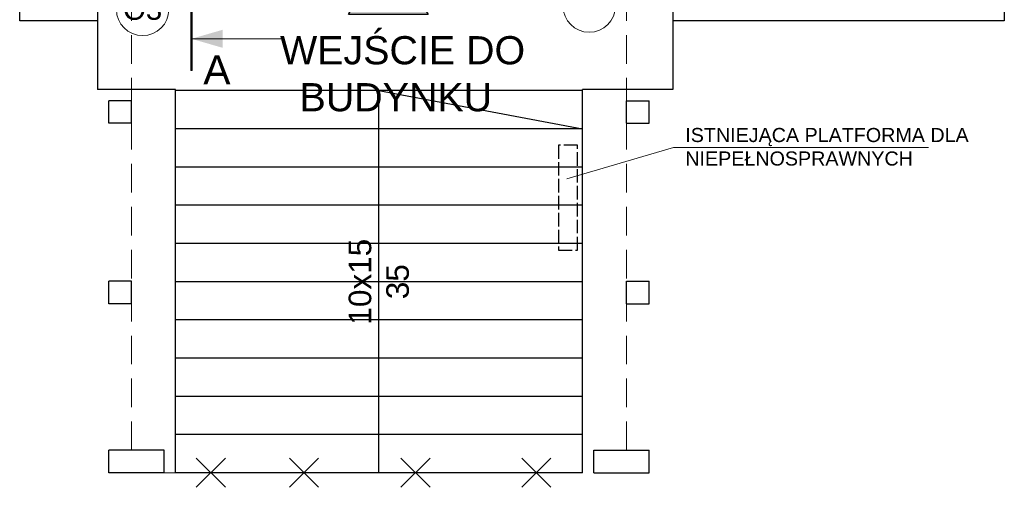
# Model space of a CAD drawing. Header units: millimetres. Extents: x 24385 to 79107, y -56478 to -23676.
# Tile 132 of 256: x 28037 to 28910, y -29907 to -29492. Entities that reach past the tile are written whole.
import ezdxf

# ---------------------------------------------------------------- set-up
doc = ezdxf.new("R2010")
doc.units = ezdxf.units.MM
doc.header["$LTSCALE"] = 2
for name, pattern in [('ACAD_ISO02W100', [15, 12, -3]), ('ACAD_ISO10W100', [18, 12, -3, 0, -3]), ('HIDDENX2', [19.05, 12.7, -6.35])]:
    doc.linetypes.add(name, pattern=pattern)
for name, color, linetype, lineweight in [('0_OPIS', 7, 'Continuous', 13), ('3DPLAN_A_TABELKA POMIESZCZEŃ', 7, 'Continuous', 0), ('3DPLAN_A_WYSOKOŚCI OPIS', 101, 'Continuous', 5), ('3DPLAN_A_WYSOKOŚCI ZMIANA', 144, 'HIDDENX2', 5), ('A_TXT', 7, 'Continuous', 0), ('A_ZESTAWIENIE STOLARKI', 3, 'Continuous', 15), ('Opisy', 7, 'Continuous', 13)]:
    doc.layers.add(name, color=color, linetype=linetype, lineweight=lineweight)
for name, color, linetype in [('3DPLAN_A_OPIS', 8, 'Continuous'), ('3DPLAN_K_STAL', 32, 'Continuous'), ('A_SCHODY', 6, 'Continuous')]:
    doc.layers.add(name, color=color, linetype=linetype)
doc.styles.add('ARIAL', font='arial.ttf')
doc.styles.add('TABEL1', font='txt')

# ---------------------------------------------------------------- blocks, each defined once
blk = doc.blocks.new('WEJŚCIE')
at = {"layer": '3DPLAN_A_OPIS'}
blk.add_hatch(color=256, dxfattribs=at).paths.add_polyline_path([(-35.19, -60.95), (0, 0), (35.19, -60.95)])
blk.add_lwpolyline([(35.19, -60.95), (-35.19, -60.95), (0, 0)], close=True, dxfattribs=at)
at = {"layer": '3DPLAN_A_OPIS', "style": 'ARIAL'}
for s, p in [('WEJŚCIE DO', (-95.99, -105.1)), ('BUDYNKU', (-78.72, -146.77))]:
    blk.add_text(s, height=25, dxfattribs=at).set_placement(p)
blk = doc.blocks.new('parterr')
at = {"layer": 'A_TXT', "ltscale": 0.2}
h = blk.add_hatch(color=256, dxfattribs=at)
h.paths.add_polyline_path([(28217.39, -29508.93), (28189.82, -29508.93), (28217.39, -29516.92)])
h.paths.add_polyline_path([(28217.39, -29500.94), (28189.82, -29508.93), (28217.39, -29508.93)])
at = {"layer": '3DPLAN_A_WYSOKOŚCI OPIS'}
for p, q in [((28522.49, -29633.23), (28617.22, -29605.49)), ((28617.22, -29605.49), (28843.19, -29605.49))]:
    blk.add_line(p, q, dxfattribs=at)
at = {"layer": '3DPLAN_A_WYSOKOŚCI ZMIANA'}
for p, q in [((28136.49, -29873.89), (28136.49, -29384.89)), ((28575.49, -29873.89), (28575.49, -29384.89)), ((28165.49, -29893.89), (28546.49, -29893.89))]:
    blk.add_line(p, q, dxfattribs=at)
at = {"layer": '3DPLAN_K_STAL'}
for p, q in [((28116.49, -29583.89), (28116.49, -29563.89)), ((28136.49, -29563.89), (28116.49, -29563.89)), ((28136.49, -29583.89), (28136.49, -29563.89)), ((28575.49, -29583.89), (28575.49, -29563.89)), ((28575.49, -29563.89), (28595.49, -29563.89)), ((28595.49, -29583.89), (28595.49, -29563.89)), ((28136.49, -29583.89), (28116.49, -29583.89)), ((28575.49, -29583.89), (28595.49, -29583.89)), ((28136.49, -29723.89), (28116.49, -29723.89)), ((28116.49, -29743.89), (28116.49, -29723.89)), ((28136.49, -29743.89), (28136.49, -29723.89)), ((28575.49, -29723.89), (28595.49, -29723.89)), ((28575.49, -29743.89), (28575.49, -29723.89)), ((28595.49, -29743.89), (28595.49, -29723.89)), ((28136.49, -29743.89), (28116.49, -29743.89)), ((28575.49, -29743.89), (28595.49, -29743.89)), ((28165.49, -29873.89), (28116.49, -29873.89)), ((28116.49, -29893.89), (28116.49, -29873.89)), ((28165.49, -29893.89), (28165.49, -29873.89)), ((28546.49, -29873.89), (28595.49, -29873.89)), ((28546.49, -29893.89), (28546.49, -29873.89)), ((28595.49, -29893.89), (28595.49, -29873.89)), ((28165.49, -29893.89), (28116.49, -29893.89)), ((28546.49, -29893.89), (28595.49, -29893.89))]:
    blk.add_line(p, q, dxfattribs=at)
at = {"layer": 'A_SCHODY'}
for p, q in [((28037.49, -29492.89), (28037.49, -29384.89)), ((28106.49, -29384.89), (28106.49, -29553.89)), ((28616.49, -29384.89), (28616.49, -29553.89)), ((28910.49, -29384.89), (28910.49, -29492.89)), ((28106.49, -29492.89), (28037.49, -29492.89)), ((28910.49, -29492.89), (28616.49, -29492.89)), ((28175.49, -29553.89), (28106.49, -29553.89)), ((28175.49, -29893.89), (28175.49, -29553.89)), ((28536.49, -29554.89), (28175.49, -29554.89)), ((28355.99, -29554.89), (28536.49, -29588.79)), ((28355.99, -29893.89), (28355.99, -29554.89)), ((28536.49, -29893.89), (28536.49, -29553.89)), ((28616.49, -29553.89), (28536.49, -29553.89)), ((28536.49, -29588.79), (28175.49, -29588.79)), ((28536.49, -29622.69), (28175.49, -29622.69)), ((28536.49, -29656.59), (28175.49, -29656.59)), ((28536.49, -29690.49), (28175.49, -29690.49)), ((28536.49, -29724.39), (28175.49, -29724.39)), ((28536.49, -29758.29), (28175.49, -29758.29)), ((28536.49, -29792.19), (28175.49, -29792.19)), ((28536.49, -29826.09), (28175.49, -29826.09)), ((28536.49, -29859.99), (28175.49, -29859.99)), ((28536.49, -29893.89), (28175.49, -29893.89))]:
    blk.add_line(p, q, dxfattribs=at)
at = {"layer": 'A_SCHODY', "linetype": 'ACAD_ISO02W100', "ltscale": 0.5}
blk.add_lwpolyline([(28515.23, -29696.49), (28532.04, -29696.49), (28532.04, -29603.29), (28515.23, -29603.29)], close=True, dxfattribs=at)
at = {"layer": 'A_TXT', "linetype": 'ACAD_ISO10W100', "ltscale": 0.6}
blk.add_line((28189.82, -28589.78), (28189.82, -29508.93), dxfattribs=at)
at = {"layer": 'A_TXT', "lineweight": 35, "ltscale": 0.2}
blk.add_line((28189.82, -29448.7), (28189.82, -29537.29), dxfattribs=at)
at = {"layer": 'A_TXT', "ltscale": 0.2}
blk.add_line((28189.82, -29508.93), (28270.07, -29508.93), dxfattribs=at)
at = {"layer": 'A_TXT', "color": 1, "lineweight": 30}
for p, q in [((28194.08, -29906.8), (28219.89, -29880.98)), ((28194.08, -29880.98), (28219.89, -29906.8)), ((28276.71, -29906.8), (28302.53, -29880.98)), ((28276.71, -29880.98), (28302.53, -29906.8)), ((28375.51, -29906.8), (28401.32, -29880.98)), ((28375.51, -29880.98), (28401.32, -29906.8)), ((28482.75, -29906.8), (28508.56, -29880.98)), ((28482.75, -29880.98), (28508.56, -29906.8))]:
    blk.add_line(p, q, dxfattribs=at)
at = {"layer": 'A_TXT', "lineweight": 35, "ltscale": 0.2, "const_width": 2}
blk.add_lwpolyline([(28189.82, -29448.7), (28189.82, -29537.29)], dxfattribs=at)
at = {"layer": 'A_ZESTAWIENIE STOLARKI', "ltscale": 0.25}
for centre in [(28146.49, -29482.9), (28542.49, -29479.9)]:
    blk.add_circle(centre, 23.22, dxfattribs=at)
at = {"layer": '3DPLAN_A_OPIS'}
blk.add_blockref('WEJŚCIE', (28364.32, -29426.46), dxfattribs=at)
at = {"layer": '3DPLAN_A_OPIS', "color": 1, "lineweight": 30, "style": 'ARIAL'}
for tag, p in [('WYŁĄCZONE', (29754.42, -28077.21)), ('WYŁĄCZONE', (30711.21, -28077.21)), ('Z_OPRACOWANIA', (29744.08, -28099.65)), ('Z_OPRACOWANIA', (30700.87, -28099.65)), ('WYJŚCIE_EWAKUACYJNE', (26767.33, -28550.29)), ('WYŁĄCZONE', (30110.45, -28645.4)), ('Z_OPRACOWANIA', (30100.11, -28667.83)), ('WYŁĄCZONE', (29700.82, -29118.03)), ('WYŁĄCZONE', (30110.45, -29118.03)), ('WYŁĄCZONE', (31284.49, -29118.03)), ('Z_OPRACOWANIA', (29690.48, -29140.46)), ('Z_OPRACOWANIA', (30100.11, -29140.46)), ('Z_OPRACOWANIA', (31274.15, -29140.46)), ('WYJŚCIE_EWAKUACYJNE', (28257.55, -29205.28))]:
    blk.add_attdef(tag, p, '', height=12, dxfattribs=at)
at = {"layer": '3DPLAN_A_TABELKA POMIESZCZEŃ', "ltscale": 0.5, "style": 'ARIAL'}
for tag, p in [('KURTYNA', (28491.82, -29246.32)), ('POWIETRZNA', (28491.82, -29266.04))]:
    blk.add_attdef(tag, p, '', height=12, dxfattribs=at)
at = {"layer": '3DPLAN_A_WYSOKOŚCI OPIS', "insert": (28627.63, -29588.02), "char_height": 12.5, "width": 253.9175, "attachment_point": 1, "style": 'ARIAL'}
blk.add_mtext('ISTNIEJĄCA PLATFORMA DLA\\PNIEPEŁNOSPRAWNYCH', dxfattribs=at)
at = {"layer": 'A_TXT', "ltscale": 0.2, "insert": (28200.23, -29549.45), "char_height": 26, "width": 72.9007, "attachment_point": 7, "style": 'TABEL1'}
blk.add_mtext('{\\fArial|b0|i0|c238|p34;A}', dxfattribs=at)
at = {"layer": 'A_ZESTAWIENIE STOLARKI', "ltscale": 0.2, "insert": (28146.49, -29482.9), "char_height": 18.59, "attachment_point": 5, "style": 'TABEL1'}
blk.add_mtext_dynamic_manual_height_columns('{\\fArial|b0|i0|c238|p34;O3}', width=72.9007, gutter_width=100, heights=[0], dxfattribs=at)
at = {"layer": 'Opisy', "ltscale": 0.5, "insert": (28355.99, -29724.39), "char_height": 20, "width": 74.3914, "attachment_point": 5, "rotation": 90, "style": 'ARIAL'}
blk.add_mtext('\\pxqc;10x15\\P35', dxfattribs=at)

msp = doc.modelspace()

# ---------------------------------------------------------------- block references
at = {"layer": '0_OPIS'}
msp.add_blockref('parterr', (0, 0), dxfattribs=at)

doc.saveas('drawing.dxf')
